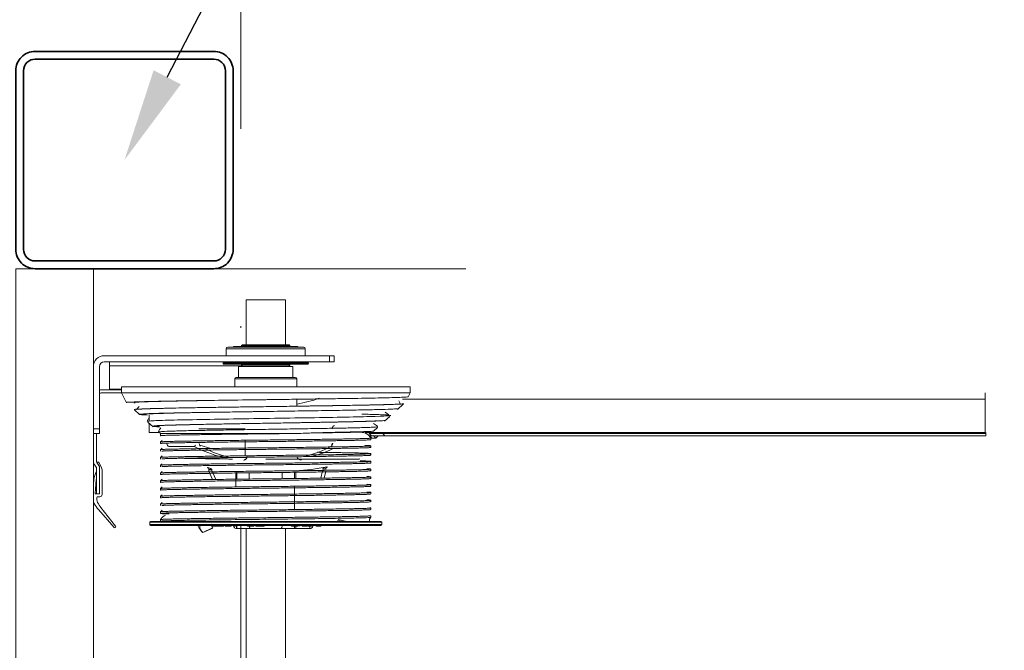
# Model space of a CAD drawing. Header units: millimetres. Extents: x 16720 to 74016, y 25810 to 81213.
# Tile 95 of 256: x 32332 to 32396, y 31283 to 31323. Entities that reach past the tile are written whole.
import ezdxf
from ezdxf import colors
from ezdxf.entities.mleader import LeaderData, LeaderLine
from ezdxf.math import Vec2, Vec3

# ---------------------------------------------------------------- set-up
doc = ezdxf.new("R2010")
doc.units = ezdxf.units.MM
doc.linetypes.add('DASHDOTX2', pattern=[50.8, 25.4, -12.7, 0, -12.7])
for name, color, linetype, lineweight in [('_OPISY', 110, 'Continuous', 9), ('_OŚ', 165, 'DASHDOTX2', 9), ('_STAL', 113, 'Continuous', 35), ('_STOLARKA', 150, 'Continuous', 18), ('_WYMIAR', 151, 'Continuous', 9), ('_WYPOSAŻENIE', 157, 'Continuous', 5)]:
    doc.layers.add(name, color=color, linetype=linetype, lineweight=lineweight)
doc.styles.add('ROMANS', font='romans.shx', dxfattribs={"width": 0.8, "height": 17})

# ---------------------------------------------------------------- blocks, each defined once
blk = doc.blocks.new('brama 3m')
at = {"layer": '_STOLARKA'}
blk.add_lwpolyline([(150, -5), (-150, -5), (-150, 0), (150, 0)], close=True, dxfattribs=at)
at = {"layer": '_WYPOSAŻENIE', "linetype": 'Continuous'}
for p, q in [((150, -5), (135, -5)), ((136.114, -5), (136.437, -5.028)), ((137.225, -5.183), (137.42, -5.051)), ((139.4, -5.4), (139.4, -5)), ((139.7, -5), (139.7, -5.4)), ((150, -29), (150, -5)), ((133.339, -6.333), (134.487, -5.328)), ((134.619, -5.488), (133.416, -6.425)), ((135.32, -5.411), (135.32, -5.266)), ((136.974, -5.56), (135.469, -5.56)), ((135.5, -5.129), (135.5, -5.2)), ((135.5, -5.2), (137.169, -5.2)), ((135.5, -5.4), (135.5, -5.2)), ((137.169, -5.4), (135.5, -5.4)), ((136.421, -5.186), (135.522, -5.11)), ((137.523, -5.344), (137.234, -5.496)), ((137.532, -5.217), (137.337, -5.349)), ((139.4, -5.2), (137.588, -5.2)), ((139.7, -5.4), (139.4, -5.4)), ((139.7, -5.4), (143.7, -5.4)), ((142, -6.8), (142, -5.5)), ((142.2, -5.5), (142.2, -6.8)), ((144, -20.2), (144, -5.7)), ((144.4, -20.2), (144.4, -5.7)), ((142.25, -6.044), (143.75, -6.044)), ((142.25, -6.044), (142.25, -6.8)), ((143.75, -6.044), (143.75, -14.563)), ((141.4, -7.1), (142, -6.8)), ((142, -6.8), (142, -25.4)), ((142, -6.8), (142.4, -6.8)), ((142.4, -6.8), (142.4, -25.4)), ((141.369, -7.134), (141.4, -7.1)), ((141.4, -7.233), (141.4, -7.1)), ((140.618, -7.968), (140.912, -7.642)), ((140.934, -7.784), (141.132, -7.948)), ((133.47, -23.525), (133.47, -8.675)), ((133.52, -8.625), (133.52, -23.575)), ((133.52, -8.625), (133.67, -8.625)), ((133.67, -23.575), (133.67, -8.625)), ((133.72, -8.675), (133.72, -23.525)), ((139.45, -8.6), (140.049, -8.6)), ((139.45, -8.6), (139.45, -9.204)), ((139.82, -8.855), (140.129, -8.511)), ((140.174, -8.469), (140.354, -8.545)), ((140.18, -8.6), (140.574, -8.6)), ((133.743, -9.325), (133.845, -9.325)), ((134.245, -9.325), (134.345, -9.325)), ((134.346, -9.326), (134.446, -9.426)), ((134.745, -9.325), (134.845, -9.325)), ((134.846, -9.326), (134.946, -9.426)), ((135.245, -9.325), (135.345, -9.325)), ((135.346, -9.326), (135.446, -9.426)), ((135.745, -9.325), (135.845, -9.325)), ((135.846, -9.326), (135.946, -9.426)), ((136.245, -9.325), (136.345, -9.325)), ((136.346, -9.326), (136.446, -9.426)), ((136.745, -9.325), (136.845, -9.325)), ((136.846, -9.326), (136.946, -9.426)), ((137.245, -9.325), (137.345, -9.325)), ((137.346, -9.326), (137.446, -9.426)), ((137.745, -9.325), (137.845, -9.325)), ((137.846, -9.326), (137.946, -9.426)), ((138.245, -9.325), (138.345, -9.325)), ((138.346, -9.326), (138.446, -9.426)), ((138.745, -9.325), (138.845, -9.325)), ((138.846, -9.326), (138.946, -9.426)), ((139.245, -9.325), (139.397, -9.325)), ((139.397, -9.325), (139.462, -9.252)), ((139.397, -9.325), (139.397, -18.371)), ((138.552, -11.483), (138.552, -9.865)), ((133.299, -12.683), (133.012, -12.048)), ((133.306, -12.68), (133.018, -12.04)), ((133.47, -11.728), (133.303, -11.804)), ((133.444, -11.848), (133.47, -11.906)), ((138.425, -12.566), (138.646, -11.861)), ((139.7, -11.785), (139.7, -11.815)), ((139.7, -11.815), (139.7, -14.772)), ((133.306, -12.68), (133.299, -12.683)), ((133.306, -12.68), (133.47, -12.606)), ((133.42, -12.652), (133.47, -12.652)), ((133.42, -12.652), (133.42, -12.727)), ((133.463, -12.652), (133.447, -12.616)), ((133.502, -12.592), (133.536, -12.576)), ((133.552, -12.612), (133.536, -12.576)), ((136.97, -12.432), (136.427, -12.677)), ((136.43, -12.895), (137.013, -12.632)), ((137.054, -12.432), (136.97, -12.432)), ((137.013, -12.632), (137.054, -12.632)), ((137.093, -12.432), (137.054, -12.432)), ((137.054, -12.632), (137.054, -12.432)), ((137.054, -12.632), (137.067, -12.628)), ((137.203, -12.35), (137.181, -12.35)), ((133.42, -12.727), (133.47, -12.727)), ((133.42, -12.727), (133.42, -12.843)), ((133.42, -12.843), (133.47, -12.843)), ((133.42, -12.843), (133.42, -13.021)), ((133.42, -13.021), (133.47, -13.021)), ((133.42, -13.021), (133.42, -13.095)), ((133.42, -13.095), (133.47, -13.095)), ((133.42, -13.095), (133.42, -13.379)), ((133.437, -13.318), (133.47, -13.285)), ((133.42, -13.379), (133.47, -13.379)), ((133.42, -13.573), (133.42, -13.485)), ((133.42, -13.485), (133.47, -13.485)), ((133.42, -13.65), (133.42, -13.573)), ((133.42, -13.573), (133.47, -13.573)), ((133.42, -13.881), (133.42, -13.65)), ((133.42, -13.65), (133.47, -13.65)), ((133.42, -13.881), (133.47, -13.881)), ((143.85, -13.4), (143.85, -18.8)), ((143.9, -13.35), (143.9, -18.85)), ((143.9, -13.35), (143.95, -13.35)), ((143.95, -13.35), (143.95, -18.85)), ((144.4, -13.55), (144.85, -13.55)), ((144.85, -13.55), (144.85, -18.65)), ((144.95, -13.65), (144.95, -18.55)), ((133.27, -15.125), (133.27, -14.236)), ((133.27, -14.236), (133.47, -14.236)), ((133.47, -14.01), (133.388, -14.047)), ((133.455, -14.196), (133.388, -14.047)), ((136.881, -14.167), (135.947, -14.167)), ((136.448, -14.236), (136.903, -14.236)), ((142.4, -14.1), (142.9, -14.1)), ((142.9, -14.1), (142.9, -18.1)), ((143, -18), (143, -14.2)), ((143, -14.35), (143.7, -14.35)), ((143.7, -14.35), (143.7, -17.85)), ((143.8, -14.55), (143.8, -17.65)), ((143.8, -14.55), (143.85, -14.55)), ((144.95, -14), (145, -14.05)), ((145, -14.05), (145, -18.15)), ((145, -14.55), (145.05, -14.55)), ((145.05, -14.55), (145.05, -17.65)), ((145.05, -14.55), (145.1, -14.6)), ((124.005, -14.83), (133.27, -14.83)), ((133.27, -15.125), (133.27, -17.075)), ((133.42, -15.15), (133.42, -14.925)), ((133.42, -14.925), (133.47, -14.925)), ((133.42, -15.232), (133.42, -15.15)), ((133.42, -15.15), (133.47, -15.15)), ((136.871, -15.038), (136.457, -15.038)), ((138.954, -14.772), (137.983, -14.772)), ((145.1, -14.6), (145.1, -17.6)), ((145.1, -14.83), (148, -14.83)), ((148, -17.37), (148, -14.83)), ((133.42, -15.327), (133.42, -15.232)), ((133.42, -15.232), (133.47, -15.232)), ((133.42, -15.327), (133.47, -15.327)), ((133.42, -15.55), (133.42, -15.467)), ((133.42, -15.467), (133.47, -15.467)), ((133.42, -15.565), (133.42, -15.55)), ((133.42, -15.55), (133.47, -15.55)), ((133.42, -15.878), (133.42, -15.565)), ((133.42, -15.565), (133.47, -15.565)), ((133.47, -15.303), (133.461, -15.306)), ((133.461, -15.306), (133.47, -15.308)), ((133.42, -15.961), (133.42, -15.878)), ((133.42, -15.878), (133.47, -15.878)), ((133.42, -15.998), (133.42, -15.961)), ((133.42, -15.961), (133.47, -15.961)), ((133.42, -15.998), (133.47, -15.998)), ((137.737, -22.075), (137.737, -16.1)), ((141.12, -16.098), (141.12, -16.099)), ((133.27, -17.964), (133.27, -17.075)), ((133.27, -17.37), (124.005, -17.37)), ((133.42, -17.775), (133.42, -17.756)), ((133.42, -17.756), (133.47, -17.756)), ((136.483, -17.162), (136.871, -17.162)), ((143.85, -17.65), (143.8, -17.65)), ((145.05, -17.65), (145, -17.65)), ((145.1, -17.6), (145.05, -17.65)), ((148, -17.37), (145.1, -17.37)), ((133.27, -17.964), (133.27, -18.033)), ((133.42, -17.964), (133.27, -17.964)), ((133.27, -18.033), (133.27, -18.941)), ((133.42, -18.033), (133.27, -18.033)), ((133.414, -18.285), (133.47, -18.285)), ((133.42, -17.858), (133.42, -17.775)), ((133.42, -17.775), (133.47, -17.775)), ((133.42, -17.967), (133.42, -17.858)), ((133.42, -17.858), (133.47, -17.858)), ((133.42, -18.029), (133.42, -17.967)), ((133.42, -17.967), (133.47, -17.967)), ((133.42, -18.198), (133.42, -18.029)), ((133.42, -18.029), (133.47, -18.029)), ((133.42, -18.198), (133.47, -18.198)), ((135.992, -17.964), (134.492, -17.964)), ((136.903, -17.964), (136.492, -17.964)), ((136.493, -18.033), (136.881, -18.033)), ((141.596, -18.1), (141.148, -18.1)), ((142.9, -18.1), (142.4, -18.1)), ((143.7, -17.85), (143, -17.85)), ((145, -18.15), (144.95, -18.2)), ((133.42, -18.941), (133.27, -18.941)), ((133.42, -18.47), (133.42, -18.444)), ((133.42, -18.444), (133.47, -18.444)), ((133.42, -18.764), (133.42, -18.47)), ((133.42, -18.47), (133.47, -18.47)), ((133.42, -18.764), (133.47, -18.764)), ((133.42, -18.84), (133.42, -18.808)), ((133.42, -18.808), (133.47, -18.808)), ((133.42, -19.058), (133.42, -18.84)), ((133.42, -18.84), (133.47, -18.84)), ((143.95, -18.85), (143.9, -18.85)), ((144.85, -18.65), (144.4, -18.65)), ((133.414, -19.128), (133.47, -19.128)), ((133.42, -19.058), (133.47, -19.058)), ((133.42, -19.376), (133.42, -19.341)), ((133.42, -19.341), (133.47, -19.341)), ((133.42, -19.653), (133.42, -19.376)), ((133.42, -19.376), (133.47, -19.376)), ((133.42, -19.653), (133.47, -19.653)), ((133.426, -19.128), (133.443, -19.058)), ((136.993, -19.767), (136.515, -19.655)), ((136.518, -19.862), (136.97, -19.967)), ((137.102, -19.772), (137.087, -19.767)), ((137.087, -19.967), (137.087, -19.767)), ((137.087, -19.967), (137.13, -19.967)), ((137.239, -20.049), (137.218, -20.049)), ((144, -20.5), (144, -20.2)), ((144, -20.2), (144.4, -20.2)), ((144.4, -20.2), (144.4, -20.5)), ((133.794, -20.748), (133.72, -20.73)), ((133.794, -20.748), (133.72, -21.065)), ((133.72, -21.325), (133.852, -20.761)), ((138.74, -20.385), (138.74, -20.415)), ((144.4, -20.5), (144, -20.5)), ((133.463, -21.389), (133.47, -21.359)), ((133.464, -21.391), (133.47, -21.363)), ((139.088, -22.935), (139.236, -22.801)), ((139.236, -22.732), (139.236, -22.907)), ((139.384, -22.772), (139.236, -22.907)), ((139.236, -22.907), (139.384, -22.773)), ((139.45, -22.844), (139.384, -22.772)), ((139.384, -22.773), (139.45, -22.845)), ((139.384, -22.773), (139.384, -23.646)), ((139.45, -22.506), (139.45, -62.445)), ((134.095, -22.875), (133.993, -22.875)), ((134.595, -22.875), (134.495, -22.875)), ((135.095, -22.875), (134.995, -22.875)), ((135.595, -22.875), (135.495, -22.875)), ((136.095, -22.875), (135.995, -22.875)), ((136.595, -22.875), (136.495, -22.875)), ((137.095, -22.875), (136.995, -22.875)), ((137.595, -22.875), (137.495, -22.875)), ((138.095, -22.875), (137.995, -22.875)), ((138.595, -22.875), (138.495, -22.875)), ((139.095, -22.875), (138.995, -22.875)), ((139.088, -23.189), (139.088, -22.935)), ((139.088, -23.189), (139.236, -23.055)), ((139.236, -23.352), (139.088, -23.189)), ((139.236, -22.907), (139.236, -22.907)), ((139.236, -22.907), (139.236, -22.907)), ((139.236, -22.907), (139.236, -22.907)), ((139.236, -22.907), (139.236, -22.965)), ((139.236, -23.055), (139.236, -22.965)), ((139.236, -23.055), (139.261, -23.082)), ((139.236, -23.104), (139.236, -23.78)), ((139.777, -23.298), (139.544, -23.039)), ((133.67, -23.575), (133.52, -23.575)), ((139.384, -23.646), (139.236, -23.78)), ((139.236, -23.78), (139.236, -62.483)), ((139.384, -23.646), (139.384, -62.482)), ((139.45, -23.718), (139.384, -23.646)), ((140.494, -24.093), (140.189, -23.755)), ((140.771, -23.785), (140.59, -24.026)), ((141.272, -24.958), (140.944, -24.593)), ((141.49, -24.676), (141.314, -24.758)), ((141.6, -24.908), (141.6, -62.445)), ((142, -25.4), (141.758, -25.279)), ((142.4, -25.4), (142, -25.4)), ((139.384, -62.482), (139.236, -62.483)), ((139.45, -62.483), (139.384, -62.482)), ((141.6, -62.445), (139.45, -62.445))]:
    blk.add_line(p, q, dxfattribs=at)
for centre, radius, start, end in [((135.985, -7.038), 2.274, 118.75979, 131.22266), ((135.165, -5.543), 0.568, 106.84542, 118.75979), ((135.149, -5.266), 0.291, 63.97957, 66.04896), ((135.298, -4.96), 0.05, 243.97957, 305.90451), ((136.354, -6.001), 0.977, 55.06877, 85.11486), ((137.588, -5.3), 0.3, 90, 124), ((143.7, -5.7), 0.7, 0, 90), ((136.047, -7.321), 2.324, 118.05903, 127.91948), ((135.197, -5.727), 0.517, 80.99535, 118.05903), ((135.27, -5.266), 0.05, 0, 80.99535), ((135.469, -5.411), 0.149, 180, 270), ((135.52, -5.129), 0.02, 85.11486, 180), ((136.351, -6.007), 0.824, 78.49644, 85.11486), ((136.974, -5), 0.56, 270, 297.63888), ((137.169, -5.1), 0.1, 270, 304), ((137.169, -5.1), 0.3, 270, 304), ((137.449, -5.348), 0.12, 43.22386, 65.09139), ((137.5, -5.3), 0.05, 297.63888, 43.22386), ((137.588, -5.3), 0.1, 90, 124), ((141.7, -5.5), 0.3, 0, 19.47122), ((141.7, -5.5), 0.5, 0, 11.53696), ((143.7, -5.7), 0.3, 0, 90), ((133.379, -6.378), 0.06, 131.22266, 307.91948), ((133.52, -8.675), 0.05, 90, 180), ((133.67, -8.675), 0.05, 0, 90), ((133.464, -9.971), 0.75, 25.46456, 59.32022), ((138.74, -9.932), 0.2, 90, 160.13017), ((134.265, -13.272), 1.755, 123.2176, 133.16407), ((146.057, -15.354), 8.445, 152.71792, 165.91058), ((138.733, -11.919), 0.104, 86.24019, 146.60493), ((137.083, -12.332), 0.1, 270, 350.0821), ((137.09, -12.315), 0.118, 271.35744, 342.58455), ((146.056, -15.78), 8.444, 154.81102, 165.76294), ((143.9, -13.4), 0.05, 90, 180), ((143.95, -13.4), 0.05, 0, 90), ((144.85, -13.65), 0.1, 0, 90), ((133.47, -14.229), 0.2, 114.25993, 180), ((142.9, -14.2), 0.1, 0, 90), ((143.8, -14.65), 0.1, 90, 180), ((143.8, -17.55), 0.1, 180, 270), ((153.766, -16.906), 16.823, 183.81892, 190.76698), ((137.957, -18.38), 0.274, 100.69763, 185.86277), ((142.9, -18), 0.1, 270, 0), ((133.47, -18.941), 0.2, 180, 256.8048), ((145.997, -16.438), 8.383, 195.67995, 207.35729), ((143.9, -18.8), 0.05, 180, 270), ((143.95, -18.8), 0.05, 270, 0), ((144.85, -18.55), 0.1, 270, 0), ((145.998, -16.865), 8.384, 195.81422, 204.7288), ((137.119, -20.067), 0.1, 10.72374, 90), ((137.127, -20.086), 0.118, 18.20019, 88.64237), ((138.73, -20.215), 0.199, 209.55361, 272.90174), ((138.733, -20.281), 0.104, 213.37973, 273.77516), ((137.451, -22.167), 0.3, 360, 18.03641), ((133.797, -23.024), 0.246, 36.84913, 107.91889), ((138.083, -21.969), 2.218, 323.41598, 331.03913), ((133.52, -23.525), 0.05, 180, 270), ((133.67, -23.525), 0.05, 270, 0)]:
    blk.add_arc(centre, radius, start, end, dxfattribs=at)
at = {"layer": '_WYPOSAŻENIE', "linetype": 'Continuous', "extrusion": (0, 0, -1)}
for centre, major_axis, ratio, start_param, end_param in [((142.25, -6.046), (-0.25, 0), 0.008727, 1.369438, 1.570796), ((143.75, -6.046), (-0.25, 0), 0.008727, 1.570796, 3.141593), ((133.903, -13.435), (0.694, -1.541), 0.549933, 2.887369, 3.395817), ((138.646, -11.508), (0.0891, -0.0455), 0.665101, 1.243477, 2.830716), ((138.646, -11.932), (0.0891, -0.0455), 0.665101, 3.139084, 4.38507), ((137.093, -12.632), (0, -0.2), 0.127938, 1.591214, 3.141593), ((133.47, -14.229), (-0.2, 0), 0.165662, 0, 1.496275), ((137.13, -19.767), (0, -0.2), 0.139055, 0, 1.54686), ((133.922, -19.819), (0.386, 1.645), 0.206257, 3.36854, 3.395817), ((141.6, -62.449), (0.4, 0), 0.008727, 4.712389, 6.283185)]:
    blk.add_ellipse(centre, major_axis=major_axis, ratio=ratio, start_param=start_param, end_param=end_param, dxfattribs=at)
at = {"layer": '_WYPOSAŻENIE', "linetype": 'Continuous'}
for points, knots in [([(141.365, -7.686), (141.37, -7.642), (141.374, -7.617), (141.391, -7.602), (141.403, -7.715), (141.427, -8.18), (141.439, -8.533), (141.462, -9.448), (141.474, -10.01), (141.498, -11.299), (141.51, -12.026), (141.534, -13.58), (141.545, -14.409), (141.561, -15.535), (141.565, -15.818), (141.569, -16.103)], [0.74699757, 0.74699757, 0.74699757, 0.74699757, 0.7533311, 0.7533311, 0.7690255, 0.7690255, 0.78471989, 0.78471989, 0.80041429, 0.80041429, 0.81610869, 0.81610869, 0.83180309, 0.83180309, 0.837051, 0.837051, 0.837051, 0.837051]), ([(141.4, -7.233), (141.406, -7.304), (141.411, -7.404), (141.423, -7.662), (141.429, -7.818), (141.44, -8.183), (141.445, -8.392), (141.457, -8.864), (141.463, -9.126), (141.474, -9.694), (141.48, -10.002), (141.491, -10.653), (141.497, -11), (141.514, -12.078), (141.525, -12.848), (141.548, -14.489), (141.559, -15.34), (141.576, -16.617), (141.582, -17.044), (141.593, -17.88), (141.599, -18.292), (141.61, -19.102), (141.615, -19.502), (141.627, -20.279), (141.632, -20.655), (141.649, -21.737), (141.66, -22.38), (141.677, -23.228), (141.683, -23.491), (141.694, -23.965), (141.7, -24.178), (141.711, -24.549), (141.717, -24.708), (141.728, -24.969), (141.733, -25.07), (141.745, -25.215), (141.75, -25.259), (141.757, -25.277), (141.758, -25.279), (141.759, -25.28)], [0, 0, 0, 0, 0.03125, 0.03125, 0.0625, 0.0625, 0.09375, 0.09375, 0.125, 0.125, 0.15625, 0.15625, 0.1875, 0.1875, 0.25, 0.25, 0.3125, 0.3125, 0.34375, 0.34375, 0.375, 0.375, 0.40625, 0.40625, 0.4375, 0.4375, 0.5, 0.5, 0.53125, 0.53125, 0.5625, 0.5625, 0.59375, 0.59375, 0.625, 0.625, 0.65625, 0.65625, 0.662668, 0.662668, 0.662668, 0.662668]), ([(140.578, -8.468), (140.581, -8.413), (140.583, -8.363), (140.594, -8.143), (140.603, -8.034), (140.617, -7.967), (140.621, -7.961), (140.63, -7.982), (140.634, -8.01), (140.643, -8.098), (140.648, -8.159), (140.657, -8.311), (140.661, -8.402), (140.67, -8.616), (140.674, -8.738), (140.683, -9.013), (140.688, -9.166), (140.701, -9.665), (140.71, -10.055), (140.727, -10.914), (140.736, -11.387), (140.749, -12.16), (140.754, -12.425), (140.762, -12.97), (140.767, -13.25), (140.78, -14.104), (140.789, -14.697), (140.806, -15.882), (140.815, -16.478), (140.832, -17.678), (140.841, -18.27), (140.858, -19.415), (140.867, -19.969), (140.884, -20.998), (140.893, -21.476), (140.905, -22.14), (140.91, -22.351), (140.918, -22.746), (140.923, -22.931), (140.935, -23.448), (140.944, -23.743), (140.957, -24.094), (140.961, -24.196), (140.97, -24.371), (140.974, -24.444), (140.985, -24.596), (140.992, -24.647), (140.999, -24.655)], [0.4959329, 0.4959329, 0.4959329, 0.4959329, 0.5, 0.5, 0.515625, 0.515625, 0.5234375, 0.5234375, 0.53125, 0.53125, 0.5390625, 0.5390625, 0.546875, 0.546875, 0.5546875, 0.5546875, 0.5625, 0.5625, 0.578125, 0.578125, 0.59375, 0.59375, 0.6015625, 0.6015625, 0.609375, 0.609375, 0.625, 0.625, 0.640625, 0.640625, 0.65625, 0.65625, 0.671875, 0.671875, 0.6875, 0.6875, 0.6953125, 0.6953125, 0.703125, 0.703125, 0.71875, 0.71875, 0.7265625, 0.7265625, 0.734375, 0.734375, 0.7474252, 0.7474252, 0.7474252, 0.7474252]), ([(141.31, -25), (141.304, -24.993), (141.298, -24.953), (141.286, -24.808), (141.28, -24.703), (141.271, -24.498), (141.268, -24.422), (141.262, -24.253), (141.259, -24.16), (141.25, -23.861), (141.243, -23.633), (141.231, -23.124), (141.225, -22.841), (141.207, -21.911), (141.195, -21.21), (141.179, -20.233), (141.176, -20.032), (141.17, -19.628), (141.167, -19.423), (141.158, -18.8), (141.152, -18.375), (141.14, -17.505), (141.133, -17.058), (141.121, -16.174), (141.115, -15.733), (141.103, -14.853), (141.096, -14.41), (141.084, -13.553), (141.078, -13.137), (141.068, -12.531), (141.065, -12.332), (141.059, -11.94), (141.056, -11.747), (141.047, -11.185), (141.04, -10.832), (141.028, -10.172), (141.022, -9.863), (141.009, -9.293), (141.003, -9.038), (140.99, -8.588), (140.984, -8.393), (140.975, -8.145), (140.971, -8.07), (140.965, -7.938), (140.962, -7.881), (140.953, -7.734), (140.946, -7.67), (140.937, -7.624), (140.933, -7.618), (140.93, -7.622)], [0.0782234, 0.0782234, 0.0782234, 0.0782234, 0.09375, 0.09375, 0.109375, 0.109375, 0.1171875, 0.1171875, 0.125, 0.125, 0.140625, 0.140625, 0.15625, 0.15625, 0.1875, 0.1875, 0.1953125, 0.1953125, 0.203125, 0.203125, 0.21875, 0.21875, 0.234375, 0.234375, 0.25, 0.25, 0.265625, 0.265625, 0.28125, 0.28125, 0.2890625, 0.2890625, 0.296875, 0.296875, 0.3125, 0.3125, 0.328125, 0.328125, 0.34375, 0.34375, 0.359375, 0.359375, 0.3671875, 0.3671875, 0.375, 0.375, 0.390625, 0.390625, 0.398836, 0.398836, 0.398836, 0.398836]), ([(140.933, -7.783), (140.944, -7.789), (140.955, -7.9), (140.977, -8.339), (140.989, -8.683), (141.013, -9.58), (141.025, -10.131), (141.049, -11.395), (141.061, -12.106), (141.084, -13.63), (141.096, -14.442), (141.12, -16.096), (141.132, -16.939), (141.156, -18.581), (141.167, -19.382), (141.191, -20.871), (141.203, -21.559), (141.227, -22.765), (141.239, -23.281), (141.262, -24.097), (141.274, -24.395), (141.295, -24.704), (141.304, -24.767), (141.313, -24.758)], [0.5763296, 0.5763296, 0.5763296, 0.5763296, 0.6010093, 0.6010093, 0.6276087, 0.6276087, 0.654208, 0.654208, 0.6808074, 0.6808074, 0.7074068, 0.7074068, 0.7340062, 0.7340062, 0.7606056, 0.7606056, 0.787205, 0.787205, 0.8138043, 0.8138043, 0.8404037, 0.8404037, 0.860531, 0.860531, 0.860531, 0.860531]), ([(139.818, -9.275), (139.819, -9.253), (139.82, -9.231), (139.826, -9.112), (139.831, -9.032), (139.84, -8.918), (139.844, -8.878), (139.848, -8.852)], [0.07646346, 0.07646346, 0.07646346, 0.07646346, 0.078125, 0.078125, 0.0859375, 0.0859375, 0.09245129, 0.09245129, 0.09245129, 0.09245129]), ([(139.859, -8.811), (139.866, -8.803), (139.873, -8.834), (139.886, -8.95), (139.891, -9.017), (139.901, -9.184), (139.905, -9.285), (139.915, -9.52), (139.92, -9.654), (139.93, -9.956), (139.935, -10.125), (139.95, -10.667), (139.959, -11.082), (139.979, -12.021), (139.989, -12.529), (140.003, -13.341), (140.008, -13.622), (140.018, -14.194), (140.023, -14.483), (140.032, -15.068), (140.037, -15.363), (140.047, -15.96), (140.052, -16.263), (140.066, -17.163), (140.076, -17.751), (140.09, -18.615), (140.095, -18.901), (140.105, -19.452), (140.109, -19.719), (140.119, -20.236), (140.124, -20.487), (140.133, -20.97), (140.138, -21.202), (140.152, -21.853), (140.162, -22.236), (140.181, -22.895), (140.19, -23.161), (140.209, -23.563), (140.219, -23.7), (140.232, -23.792), (140.235, -23.807), (140.239, -23.811)], [0.0979999, 0.0979999, 0.0979999, 0.0979999, 0.109375, 0.109375, 0.1171875, 0.1171875, 0.125, 0.125, 0.1328125, 0.1328125, 0.140625, 0.140625, 0.15625, 0.15625, 0.171875, 0.171875, 0.1796875, 0.1796875, 0.1875, 0.1875, 0.1953125, 0.1953125, 0.203125, 0.203125, 0.21875, 0.21875, 0.2265625, 0.2265625, 0.234375, 0.234375, 0.2421875, 0.2421875, 0.25, 0.25, 0.265625, 0.265625, 0.28125, 0.28125, 0.296875, 0.296875, 0.3030916, 0.3030916, 0.3030916, 0.3030916]), ([(140.55, -24.156), (140.544, -24.149), (140.537, -24.108), (140.517, -23.878), (140.504, -23.582), (140.477, -22.712), (140.464, -22.161), (140.437, -20.825), (140.423, -20.077), (140.396, -18.423), (140.383, -17.561), (140.355, -15.773), (140.341, -14.894), (140.314, -13.175), (140.3, -12.38), (140.272, -10.929), (140.259, -10.312), (140.238, -9.554), (140.231, -9.337), (140.217, -8.971), (140.21, -8.822), (140.192, -8.534), (140.181, -8.452), (140.17, -8.466)], [0.7038284, 0.7038284, 0.7038284, 0.7038284, 0.71875, 0.71875, 0.75, 0.75, 0.78125, 0.78125, 0.8125, 0.8125, 0.84375, 0.84375, 0.875, 0.875, 0.90625, 0.90625, 0.9375, 0.9375, 0.953125, 0.953125, 0.96875, 0.96875, 0.9932151, 0.9932151, 0.9932151, 0.9932151]), ([(140.173, -8.467), (140.176, -8.469), (140.179, -8.478), (140.187, -8.523), (140.193, -8.577), (140.199, -8.655)], [0.00912114, 0.00912114, 0.00912114, 0.00912114, 0.01582291, 0.01582291, 0.02828516, 0.02828516, 0.02828516, 0.02828516]), ([(140.611, -8.324), (140.618, -8.288), (140.624, -8.288), (140.643, -8.389), (140.655, -8.567), (140.679, -9.137), (140.69, -9.528), (140.714, -10.493), (140.726, -11.066), (140.75, -12.345), (140.762, -13.052), (140.785, -14.538), (140.797, -15.317), (140.809, -16.1)], [0.4148477, 0.4148477, 0.4148477, 0.4148477, 0.42374874, 0.42374874, 0.43944314, 0.43944314, 0.45513754, 0.45513754, 0.47083194, 0.47083194, 0.48652633, 0.48652633, 0.50222073, 0.50222073, 0.50222073, 0.50222073]), ([(133.743, -9.325), (133.744, -9.325), (133.744, -9.326), (133.754, -9.346), (133.762, -9.476), (133.778, -9.944), (133.785, -10.284), (133.801, -11.139), (133.809, -11.655), (133.826, -12.813), (133.835, -13.456), (133.852, -14.807), (133.86, -15.513), (133.875, -16.925), (133.883, -17.628), (133.9, -18.963), (133.909, -19.595), (133.927, -20.724), (133.935, -21.223), (133.951, -22.037), (133.959, -22.354), (133.975, -22.759), (133.983, -22.863), (133.992, -22.874)], [0.0572228, 0.0572228, 0.0572228, 0.0572228, 0.0625, 0.0625, 0.125, 0.125, 0.1875, 0.1875, 0.25, 0.25, 0.3125, 0.3125, 0.375, 0.375, 0.4375, 0.4375, 0.5, 0.5, 0.5625, 0.5625, 0.625, 0.625, 0.6824251, 0.6824251, 0.6824251, 0.6824251]), ([(139.487, -9.193), (139.602, -9.231), (139.707, -9.274), (139.752, -9.347), (139.756, -9.352)], [0, 0, 0, 0, 0.1159046, 0.1253984, 0.1253984, 0.1253984, 0.1253984]), ([(139.82, -23.332), (139.816, -23.316), (139.813, -23.288), (139.805, -23.205), (139.802, -23.145), (139.794, -22.998), (139.79, -22.911), (139.782, -22.711), (139.778, -22.597), (139.77, -22.343), (139.766, -22.202), (139.754, -21.742), (139.746, -21.385), (139.73, -20.601), (139.723, -20.173), (139.711, -19.476), (139.707, -19.236), (139.699, -18.749), (139.695, -18.5), (139.687, -17.994), (139.683, -17.737), (139.675, -17.211), (139.671, -16.946), (139.659, -16.153), (139.651, -15.626), (139.635, -14.572), (139.626, -14.052), (139.61, -13.066), (139.602, -12.603), (139.59, -11.953), (139.586, -11.742), (139.578, -11.345), (139.574, -11.158), (139.566, -10.806), (139.561, -10.642), (139.553, -10.336), (139.549, -10.194), (139.537, -9.811), (139.529, -9.613), (139.517, -9.4), (139.512, -9.344), (139.504, -9.261), (139.5, -9.236), (139.494, -9.221), (139.492, -9.219), (139.49, -9.221)], [0.4553117, 0.4553117, 0.4553117, 0.4553117, 0.46875, 0.46875, 0.484375, 0.484375, 0.5, 0.5, 0.515625, 0.515625, 0.53125, 0.53125, 0.5625, 0.5625, 0.59375, 0.59375, 0.609375, 0.609375, 0.625, 0.625, 0.640625, 0.640625, 0.65625, 0.65625, 0.6875, 0.6875, 0.71875, 0.71875, 0.75, 0.75, 0.765625, 0.765625, 0.78125, 0.78125, 0.796875, 0.796875, 0.8125, 0.8125, 0.84375, 0.84375, 0.859375, 0.859375, 0.875, 0.875, 0.8824318, 0.8824318, 0.8824318, 0.8824318]), ([(139.826, -9.275), (139.833, -9.157), (139.84, -9.074), (139.859, -8.948), (139.871, -8.971), (139.895, -9.224), (139.907, -9.453), (139.93, -10.098), (139.942, -10.514), (139.966, -11.499), (139.978, -12.068), (140.002, -13.31), (140.014, -13.984), (140.037, -15.38), (140.049, -16.101), (140.073, -17.53), (140.085, -18.237), (140.109, -19.575), (140.12, -20.206), (140.144, -21.337), (140.156, -21.837), (140.18, -22.662), (140.192, -22.987), (140.205, -23.244), (140.207, -23.277), (140.209, -23.307)], [0.0691383, 0.0691383, 0.0691383, 0.0691383, 0.078472, 0.078472, 0.0941664, 0.0941664, 0.1098608, 0.1098608, 0.1255552, 0.1255552, 0.1412496, 0.1412496, 0.156944, 0.156944, 0.1726384, 0.1726384, 0.1883328, 0.1883328, 0.2040272, 0.2040272, 0.2197216, 0.2197216, 0.235416, 0.235416, 0.2379339, 0.2379339, 0.2379339, 0.2379339]), ([(137.067, -12.628), (137.074, -12.626), (137.08, -12.623), (137.091, -12.615), (137.096, -12.61), (137.11, -12.596), (137.117, -12.585), (137.139, -12.551), (137.15, -12.527), (137.179, -12.453), (137.193, -12.402), (137.203, -12.35)], [0, 0, 0, 0, 0.0625, 0.0625, 0.125, 0.125, 0.25, 0.25, 0.5, 0.5, 1, 1, 1, 1]), ([(133.419, -15.042), (133.41, -15.043), (133.401, -15.045), (133.381, -15.05), (133.369, -15.054), (133.347, -15.062), (133.337, -15.067), (133.309, -15.081), (133.294, -15.092), (133.28, -15.106), (133.276, -15.11), (133.271, -15.118), (133.27, -15.122), (133.27, -15.125)], [0.1613137, 0.1613137, 0.1613137, 0.1613137, 0.25, 0.25, 0.375, 0.375, 0.5, 0.5, 0.75, 0.75, 0.875, 0.875, 1, 1, 1, 1]), ([(137.684, -14.681), (137.682, -14.695), (137.682, -14.71), (137.687, -14.738), (137.692, -14.751), (137.705, -14.778), (137.714, -14.791), (137.735, -14.815), (137.747, -14.826), (137.775, -14.847), (137.79, -14.856), (137.824, -14.872), (137.842, -14.879), (137.899, -14.896), (137.941, -14.902), (137.983, -14.902)], [0, 0, 0, 0, 0.125, 0.125, 0.25, 0.25, 0.375, 0.375, 0.5, 0.5, 0.625, 0.625, 0.75, 0.75, 1, 1, 1, 1]), ([(133.27, -17.075), (133.27, -17.078), (133.271, -17.082), (133.276, -17.089), (133.28, -17.094), (133.289, -17.103), (133.295, -17.108), (133.31, -17.118), (133.318, -17.123), (133.346, -17.138), (133.368, -17.147), (133.405, -17.156), (133.418, -17.158), (133.444, -17.161), (133.457, -17.162), (133.47, -17.162)], [0, 0, 0, 0, 0.125, 0.125, 0.25, 0.25, 0.375, 0.375, 0.5, 0.5, 0.75, 0.75, 0.875, 0.875, 1, 1, 1, 1]), ([(139.545, -23.039), (139.538, -23.032), (139.531, -22.95), (139.515, -22.601), (139.506, -22.289), (139.487, -21.458), (139.475, -20.942), (139.454, -20.051), (139.446, -19.736), (139.432, -19.24), (139.427, -19.07), (139.415, -18.726), (139.41, -18.551), (139.397, -18.371)], [0.0541364, 0.0541364, 0.0541364, 0.0541364, 0.25, 0.25, 0.5, 0.5, 0.75, 0.75, 0.875, 0.875, 0.9375, 0.9375, 1, 1, 1, 1]), ([(139.42, -18.93), (139.43, -19.657), (139.446, -20.583), (139.457, -21.592), (139.491, -22.27), (139.397, -22.641), (139.221, -22.793), (139.096, -22.874)], [0, 0, 0, 0, 0.289602, 0.436155, 0.582487, 0.762269, 1, 1, 1, 1]), ([(137.239, -20.049), (137.229, -19.998), (137.214, -19.947), (137.184, -19.873), (137.173, -19.85), (137.152, -19.816), (137.144, -19.805), (137.13, -19.79), (137.125, -19.786), (137.114, -19.778), (137.108, -19.774), (137.102, -19.772)], [0, 0, 0, 0, 0.5, 0.5, 0.75, 0.75, 0.875, 0.875, 0.9375, 0.9375, 1, 1, 1, 1]), ([(139.9, -20.533), (139.9, -20.532), (139.9, -20.532), (139.9, -20.495), (139.878, -20.457), (139.805, -20.402), (139.753, -20.385), (139.7, -20.385)], [0.4975838, 0.4975838, 0.4975838, 0.4975838, 0.5, 0.5, 0.75, 0.75, 1, 1, 1, 1]), ([(140.636, -22.294), (140.634, -22.369), (140.632, -22.443), (140.627, -22.647), (140.624, -22.774), (140.617, -23.012), (140.614, -23.125), (140.604, -23.435), (140.597, -23.608), (140.585, -23.864), (140.58, -23.957), (140.574, -24.024)], [0.63643788, 0.63643788, 0.63643788, 0.63643788, 0.640625, 0.640625, 0.6484375, 0.6484375, 0.65625, 0.65625, 0.671875, 0.671875, 0.68499725, 0.68499725, 0.68499725, 0.68499725]), ([(140.507, -23.529), (140.517, -23.78), (140.528, -23.948), (140.542, -24.053), (140.546, -24.07), (140.55, -24.074)], [0.25824681, 0.25824681, 0.25824681, 0.25824681, 0.28181672, 0.28181672, 0.29038457, 0.29038457, 0.29038457, 0.29038457])]:
    blk.add_open_spline(points, degree=3, knots=knots, dxfattribs=at)
for points in [[(141.379, -7.123), (141.386, -7.115), (141.393, -7.152), (141.4, -7.233)], [(141.658, -19.547), (141.499, -19.079), (141.373, -18.605), (141.28, -18.125)]]:
    blk.add_open_spline(points, degree=3, dxfattribs=at)
for points, weights in [([(133.846, -9.325), (133.868, -9.342), (133.887, -10.233)], [0.933032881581, 0.934175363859, 1]), ([(134.212, -9.872), (134.228, -9.325), (134.245, -9.325)], [0.673242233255, 0.646053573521, 0.646053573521]), ([(134.257, -9.398), (134.273, -9.586), (134.287, -10.233)], [0.64952899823, 0.658750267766, 0.692438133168]), ([(134.346, -9.325), (134.368, -9.342), (134.387, -10.233)], [0.933032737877, 0.934171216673, 1]), ([(134.757, -9.398), (134.773, -9.586), (134.787, -10.233)], [0.64952899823, 0.658750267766, 0.692438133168]), ([(134.846, -9.325), (134.868, -9.342), (134.887, -10.233)], [0.933032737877, 0.934171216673, 1]), ([(135.239, -9.345), (135.264, -9.182), (135.287, -10.233)], [0.6470295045, 0.639325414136, 0.692438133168]), ([(135.346, -9.325), (135.368, -9.342), (135.387, -10.233)], [0.933032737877, 0.934171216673, 1]), ([(135.739, -9.345), (135.764, -9.182), (135.787, -10.233)], [0.6470295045, 0.639325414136, 0.692438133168]), ([(135.846, -9.325), (135.868, -9.342), (135.887, -10.233)], [0.933032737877, 0.934171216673, 1]), ([(136.239, -9.345), (136.264, -9.182), (136.287, -10.233)], [0.6470295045, 0.639325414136, 0.692438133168]), ([(136.346, -9.325), (136.368, -9.342), (136.387, -10.233)], [0.933032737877, 0.934171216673, 1]), ([(136.739, -9.345), (136.764, -9.182), (136.787, -10.233)], [0.6470295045, 0.639325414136, 0.692438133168]), ([(136.846, -9.325), (136.868, -9.342), (136.887, -10.233)], [0.933032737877, 0.934171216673, 1]), ([(137.257, -9.398), (137.273, -9.586), (137.287, -10.233)], [0.64952899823, 0.658750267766, 0.692438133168]), ([(137.346, -9.325), (137.368, -9.342), (137.387, -10.233)], [0.933032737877, 0.934171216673, 1]), ([(137.757, -9.398), (137.773, -9.586), (137.787, -10.233)], [0.64952899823, 0.658750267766, 0.692438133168]), ([(137.846, -9.325), (137.868, -9.342), (137.887, -10.233)], [0.933032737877, 0.934171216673, 1]), ([(138.257, -9.398), (138.273, -9.586), (138.287, -10.233)], [0.64952899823, 0.658750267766, 0.692438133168]), ([(138.346, -9.325), (138.368, -9.342), (138.387, -10.233)], [0.933032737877, 0.934171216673, 1]), ([(138.739, -9.345), (138.764, -9.182), (138.787, -10.233)], [0.6470295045, 0.639325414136, 0.692438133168]), ([(138.846, -9.325), (138.868, -9.342), (138.887, -10.233)], [0.933032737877, 0.934171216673, 1]), ([(139.239, -9.345), (139.264, -9.182), (139.287, -10.233)], [0.6470295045, 0.639325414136, 0.692438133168]), ([(133.887, -10.233), (133.928, -12.188), (133.97, -16.1)], [1, 0.866025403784, 1]), ([(134.287, -10.233), (134.328, -12.188), (134.37, -16.1)], [0.692438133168, 0.599669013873, 0.692438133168]), ([(134.387, -10.233), (134.428, -12.188), (134.47, -16.1)], [1, 0.866025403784, 1]), ([(134.787, -10.233), (134.828, -12.188), (134.87, -16.1)], [0.692438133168, 0.599669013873, 0.692438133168]), ([(134.887, -10.233), (134.928, -12.188), (134.97, -16.1)], [1, 0.866025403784, 1]), ([(135.287, -10.233), (135.328, -12.188), (135.37, -16.1)], [0.692438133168, 0.599669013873, 0.692438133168]), ([(135.387, -10.233), (135.428, -12.188), (135.47, -16.1)], [1, 0.866025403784, 1]), ([(135.787, -10.233), (135.828, -12.188), (135.87, -16.1)], [0.692438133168, 0.599669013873, 0.692438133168]), ([(135.887, -10.233), (135.928, -12.188), (135.97, -16.1)], [1, 0.866025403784, 1]), ([(136.287, -10.233), (136.328, -12.188), (136.37, -16.1)], [0.692438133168, 0.599669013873, 0.692438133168]), ([(136.387, -10.233), (136.428, -12.188), (136.47, -16.1)], [1, 0.866025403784, 1]), ([(136.787, -10.233), (136.828, -12.188), (136.87, -16.1)], [0.692438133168, 0.599669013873, 0.692438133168]), ([(136.887, -10.233), (136.928, -12.188), (136.97, -16.1)], [1, 0.866025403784, 1]), ([(137.287, -10.233), (137.328, -12.188), (137.37, -16.1)], [0.692438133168, 0.599669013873, 0.692438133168]), ([(137.387, -10.233), (137.428, -12.188), (137.47, -16.1)], [1, 0.866025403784, 1]), ([(137.745, -13.95), (137.771, -11.905), (137.795, -10.631)], [0.942472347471, 0.913194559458, 0.974532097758]), ([(137.787, -10.233), (137.828, -12.188), (137.87, -16.1)], [0.692438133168, 0.599669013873, 0.692438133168]), ([(137.887, -10.233), (137.928, -12.188), (137.97, -16.1)], [1, 0.866025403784, 1]), ([(138.287, -10.233), (138.328, -12.188), (138.37, -16.1)], [0.692438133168, 0.599669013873, 0.692438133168]), ([(138.387, -10.233), (138.428, -12.188), (138.47, -16.1)], [1, 0.866025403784, 1]), ([(138.787, -10.233), (138.828, -12.188), (138.87, -16.1)], [0.692438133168, 0.599669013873, 0.692438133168]), ([(138.887, -10.233), (138.928, -12.188), (138.97, -16.1)], [1, 0.866025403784, 1]), ([(139.287, -10.233), (139.328, -12.188), (139.37, -16.1)], [0.692438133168, 0.599669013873, 0.692438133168]), ([(133.97, -16.1), (134.012, -20.012), (134.053, -21.967)], [1, 0.866025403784, 1]), ([(134.37, -16.1), (134.412, -20.012), (134.453, -21.967)], [0.692438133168, 0.599669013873, 0.692438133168]), ([(134.47, -16.1), (134.512, -20.012), (134.553, -21.967)], [1, 0.866025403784, 1]), ([(134.87, -16.1), (134.912, -20.012), (134.953, -21.967)], [0.692438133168, 0.599669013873, 0.692438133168]), ([(134.97, -16.1), (135.012, -20.012), (135.053, -21.967)], [1, 0.866025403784, 1]), ([(135.37, -16.1), (135.412, -20.012), (135.453, -21.967)], [0.692438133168, 0.599669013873, 0.692438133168]), ([(135.47, -16.1), (135.512, -20.012), (135.553, -21.967)], [1, 0.866025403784, 1]), ([(135.87, -16.1), (135.912, -20.012), (135.953, -21.967)], [0.692438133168, 0.599669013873, 0.692438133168]), ([(135.97, -16.1), (136.012, -20.012), (136.053, -21.967)], [1, 0.866025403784, 1]), ([(136.37, -16.1), (136.412, -20.012), (136.453, -21.967)], [0.692438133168, 0.599669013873, 0.692438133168]), ([(136.47, -16.1), (136.512, -20.012), (136.553, -21.967)], [1, 0.866025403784, 1]), ([(136.87, -16.1), (136.912, -20.012), (136.953, -21.967)], [0.692438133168, 0.599669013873, 0.692438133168]), ([(136.97, -16.1), (137.012, -20.012), (137.053, -21.967)], [1, 0.866025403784, 1]), ([(137.37, -16.1), (137.412, -20.012), (137.453, -21.967)], [0.692438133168, 0.599669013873, 0.692438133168]), ([(137.47, -16.1), (137.512, -20.012), (137.553, -21.967)], [1, 0.866025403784, 1]), ([(137.87, -16.1), (137.912, -20.012), (137.953, -21.967)], [0.692438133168, 0.599669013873, 0.692438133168]), ([(137.97, -16.1), (138.012, -20.012), (138.053, -21.967)], [1, 0.866025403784, 1]), ([(138.37, -16.1), (138.412, -20.012), (138.453, -21.967)], [0.692438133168, 0.599669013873, 0.692438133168]), ([(138.47, -16.1), (138.512, -20.012), (138.553, -21.967)], [1, 0.866025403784, 1]), ([(138.87, -16.1), (138.912, -20.012), (138.953, -21.967)], [0.692438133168, 0.599669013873, 0.692438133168]), ([(138.97, -16.1), (139.012, -20.012), (139.053, -21.967)], [1, 0.866025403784, 1]), ([(139.37, -16.1), (139.382, -17.269), (139.397, -18.371)], [0.692438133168, 0.661831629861, 0.651420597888]), ([(138.137, -21.967), (138.156, -21.045), (138.179, -19.441)], [1, 0.932032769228, 0.933027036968]), ([(134.053, -21.967), (134.073, -22.875), (134.095, -22.875)], [1, 0.933012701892, 0.933012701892]), ([(134.453, -21.967), (134.47, -22.736), (134.489, -22.855)], [0.692438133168, 0.652763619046, 0.647024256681]), ([(134.553, -21.967), (134.578, -23.148), (134.607, -22.802)], [1, 0.914565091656, 0.938092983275]), ([(134.953, -21.967), (134.97, -22.736), (134.989, -22.855)], [0.692438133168, 0.652763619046, 0.647024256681]), ([(135.053, -21.967), (135.084, -23.412), (135.118, -22.606)], [1, 0.897433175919, 0.951910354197]), ([(135.453, -21.967), (135.47, -22.736), (135.489, -22.855)], [0.692438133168, 0.652763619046, 0.647024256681]), ([(135.553, -21.967), (135.584, -23.412), (135.618, -22.606)], [1, 0.897433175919, 0.951910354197]), ([(135.953, -21.967), (135.973, -22.875), (135.995, -22.875)], [0.692438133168, 0.646053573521, 0.646053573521]), ([(136.053, -21.967), (136.084, -23.412), (136.118, -22.606)], [1, 0.897433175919, 0.951910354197]), ([(136.453, -21.967), (136.473, -22.875), (136.495, -22.875)], [0.692438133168, 0.646053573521, 0.646053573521]), ([(136.553, -21.967), (136.584, -23.412), (136.618, -22.606)], [1, 0.897433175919, 0.951910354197]), ([(136.953, -21.967), (136.973, -22.875), (136.995, -22.875)], [0.692438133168, 0.646053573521, 0.646053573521]), ([(137.053, -21.967), (137.084, -23.412), (137.118, -22.606)], [1, 0.897433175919, 0.951910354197]), ([(137.453, -21.967), (137.473, -22.875), (137.495, -22.875)], [0.692438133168, 0.646053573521, 0.646053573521]), ([(137.553, -21.967), (137.592, -23.769), (137.632, -22.189)], [1, 0.875269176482, 0.982788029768]), ([(137.953, -21.967), (137.973, -22.875), (137.995, -22.875)], [0.692438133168, 0.646053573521, 0.646053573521]), ([(138.053, -21.967), (138.095, -23.923), (138.137, -21.967)], [1, 0.866025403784, 1]), ([(138.453, -21.967), (138.473, -22.875), (138.495, -22.875)], [0.692438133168, 0.646053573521, 0.646053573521]), ([(138.553, -21.967), (138.587, -23.529), (138.623, -22.486)], [1, 0.890031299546, 0.960591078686]), ([(138.953, -21.967), (138.973, -22.875), (138.995, -22.875)], [0.692438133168, 0.646053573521, 0.646053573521]), ([(139.053, -21.967), (139.073, -22.892), (139.096, -22.875)], [1, 0.93184885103, 0.933032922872])]:
    blk.add_rational_spline(points, weights, degree=2, dxfattribs=at)

msp = doc.modelspace()

# ---------------------------------------------------------------- linework, layer by layer
at = {"layer": '_OŚ'}
msp.add_line((32346.709, 29280.425), (32346.709, 33191.238), dxfattribs=at)
at = {"layer": '_STAL'}
for points in [[(32333.459, 31321.425), (32344.959, 31321.425, -0.414214), (32346.209, 31320.175), (32346.209, 31308.675, -0.414214), (32344.959, 31307.425), (32333.459, 31307.425, -0.414214), (32332.209, 31308.675), (32332.209, 31320.175, -0.414214)], [(32333.459, 31320.925), (32344.959, 31320.925, -0.414214), (32345.709, 31320.175), (32345.709, 31308.675, -0.414214), (32344.959, 31307.925), (32333.459, 31307.925, -0.414214), (32332.709, 31308.675), (32332.709, 31320.175, -0.414214)]]:
    msp.add_lwpolyline(points, format="xyb", close=True, dxfattribs=at)

# ---------------------------------------------------------------- block references
at = {"layer": '_WYMIAR', "rotation": 90}
msp.add_blockref('brama 3m', (32332.209, 31157.425), dxfattribs=at)

# ---------------------------------------------------------------- leaders
at = {"layer": '_OPISY'}
ml = msp.add_multileader_mtext('Standard', dxfattribs=at)
ml.set_content('{\\Fsimplex|c238;słupek stalowy do mocowania \\Pbramy przemysłowej }', color=256, style='ROMANS')
ml.set_leader_properties()
ml.build(insert=Vec2(0, 0))
ml.multileader.update_dxf_attribs({"dogleg_length": 4, "arrow_head_size": 6})
ctx = ml.context
ctx.base_point, ctx.char_height, ctx.arrow_head_size, ctx.landing_gap_size, ctx.plane_origin, ctx.plane_x_axis, ctx.plane_y_axis = Vec3(32371.045, 31367.153), 14, 6, 3, Vec3(32845.293, 31015.9), Vec3(1, 0, 0), Vec3(0, 1, 0)
ctx.text_align_type = 2
notes = []
notes.append((ctx, [(1, (1, 1, 0), (32366.471, 31367.153), (1, 0, 0), 4.574, [(0, [(32339.209, 31314.425)], 0, [])])]))
ctx.mtext.insert, ctx.mtext.text_direction, ctx.mtext.flow_direction = Vec3(32374.045, 31376.486), Vec3(1, 0, 0), 5
for ctx, leaders in notes:
    for number, flags, end, landing, length, lines in leaders:
        leader = LeaderData()
        leader.index, (leader.has_last_leader_line, leader.has_dogleg_vector, leader.attachment_direction) = number, flags
        leader.last_leader_point, leader.dogleg_vector, leader.dogleg_length = Vec3(end), Vec3(landing), length
        for number, points, colour, breaks in lines:
            line = LeaderLine()
            line.index, line.vertices, line.color, line.breaks = number, Vec3.list(points), colors.encode_raw_color(colour), breaks
            leader.lines.append(line)
        ctx.leaders.append(leader)

doc.saveas('drawing.dxf')
